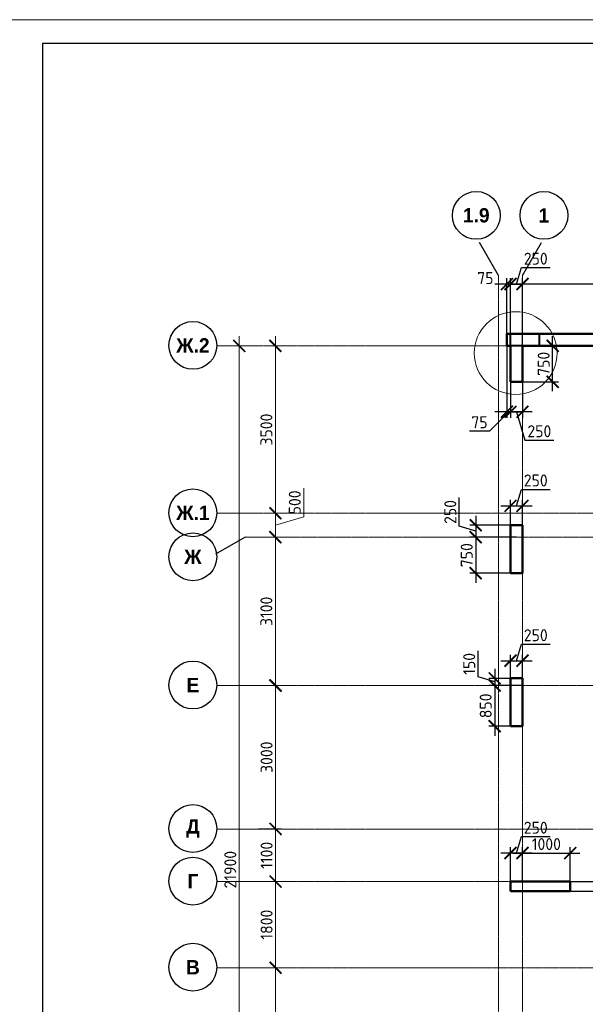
# Model space of a CAD drawing. Header units: millimetres. Extents: x 376598 to 1249954, y -318491 to -22134.
# Tile 28 of 256: x 440637 to 452466, y -129974 to -109390. Entities that reach past the tile are written whole.
import ezdxf

# ---------------------------------------------------------------- set-up
doc = ezdxf.new("R2010")
doc.units = ezdxf.units.MM
doc.linetypes.add('______5', pattern=[1100, 800, -100, 100, -100])
doc.linetypes.add('осевая', pattern=[50.8, 31.75, -6.35, 6.35, -6.35])
for name, color, linetype, lineweight in [('Конструкции 0.5', 5, 'Continuous', 50), ('Надписи', 200, 'Continuous', 18), ('Оси', 40, '______5', 18), ('РАЗМЕРЫ', 1, 'Continuous', 9), ('ТОНКИЕ', 7, 'Continuous', 9)]:
    doc.layers.add(name, color=color, linetype=linetype, lineweight=lineweight)
doc.layers.add('ТОЛСТЫЕ_ОСНОВНЫЕ', color=6, linetype='Continuous')
doc.styles.add('Century Gothic', font='GOTHIC.TTF')
doc.styles.add('GOST-2.304_Type-B', font='GOST_Common.ttf')
doc.dimstyles.new('СПДС', dxfattribs={"dimscale": 100, "dimtxt": 2.5, "dimasz": 2.5, "dimexe": 1.25, "dimexo": 0, "dimtad": 1, "dimdec": 0, "dimtxsty": 'GOST-2.304_Type-B', "dimblk": 'ARCHTICK', "dimcen": 2.5, "dimdle": 2, "dimadec": 0, "dimazin": 2, "dimtfac": 0.75, "dimtdec": 0, "dimtmove": 1, "dimatfit": 3, "dimfxl": 1, "dimtolj": 1, "dimarcsym": 1})

# ---------------------------------------------------------------- blocks, each defined once
blk = doc.blocks.new('NSY101')
at = {"color": 0, "linetype": 'ByBlock', "lineweight": -2}
blk.add_circle((0, 0), 50, dxfattribs=at)
blk = doc.blocks.new('_ArchTick')
at = {"color": 0, "linetype": 'ByBlock', "const_width": 0.15}
blk.add_lwpolyline([(-0.5, -0.5), (0.5, 0.5)], dxfattribs=at)
blk = doc.blocks.new('*D1392')
at = {"layer": 'DEFPOINTS', "color": 0, "lineweight": 0, "transparency": 16777216}
for p in [(468532, -106495), (468907, -106495), (468658, -128395)]:
    blk.add_point(p, dxfattribs=at)
at = {"layer": 'РАЗМЕРЫ', "color": 0, "lineweight": -2, "transparency": 16777216}
for p, q in [((468532, -128595), (468532, -106295)), ((468907, -106495), (468407, -106495)), ((468658, -128395), (468407, -128395))]:
    blk.add_line(p, q, dxfattribs=at)
at = {"layer": 'РАЗМЕРЫ', "color": 0, "lineweight": -2, "transparency": 16777216, "xscale": 250, "yscale": 250, "zscale": 250}
for p, rotation in [((468532, -106495), 90), ((468532, -128395), 270)]:
    blk.add_blockref('_ArchTick', p, dxfattribs=dict(at, rotation=rotation))
at = {"layer": 'РАЗМЕРЫ', "color": 0, "transparency": 16777216, "insert": (468345, -117445), "char_height": 250, "attachment_point": 5, "rotation": 90, "style": 'GOST-2.304_Type-B'}
blk.add_mtext('\\A1;21900', dxfattribs=at)
blk = doc.blocks.new('*D1396')
at = {"layer": 'DEFPOINTS', "color": 0, "lineweight": 0, "transparency": 16777216}
for p in [(468934, -119495), (469292, -119495), (468934, -121995)]:
    blk.add_point(p, dxfattribs=at)
at = {"layer": 'РАЗМЕРЫ', "color": 0, "lineweight": -2, "transparency": 16777216}
for p, q in [((469292, -122195), (469292, -119295)), ((468934, -119495), (469417, -119495)), ((468934, -121995), (469417, -121995))]:
    blk.add_line(p, q, dxfattribs=at)
at = {"layer": 'РАЗМЕРЫ', "color": 0, "lineweight": -2, "transparency": 16777216, "xscale": 250, "yscale": 250, "zscale": 250}
for p, rotation in [((469292, -119495), 90), ((469292, -121995), 270)]:
    blk.add_blockref('_ArchTick', p, dxfattribs=dict(at, rotation=rotation))
at = {"layer": 'РАЗМЕРЫ', "color": 0, "transparency": 16777216, "insert": (469104, -120745), "char_height": 250, "attachment_point": 5, "rotation": 90, "style": 'GOST-2.304_Type-B'}
blk.add_mtext('\\A1;2500', dxfattribs=at)
blk = doc.blocks.new('*D1397')
at = {"layer": 'DEFPOINTS', "color": 0, "lineweight": 0, "transparency": 16777216}
for p in [(468934, -117695), (469292, -117695), (468934, -119495)]:
    blk.add_point(p, dxfattribs=at)
at = {"layer": 'РАЗМЕРЫ', "color": 0, "lineweight": -2, "transparency": 16777216}
for p, q in [((469292, -119695), (469292, -117495)), ((468934, -117695), (469417, -117695)), ((468934, -119495), (469417, -119495))]:
    blk.add_line(p, q, dxfattribs=at)
at = {"layer": 'РАЗМЕРЫ', "color": 0, "lineweight": -2, "transparency": 16777216, "xscale": 250, "yscale": 250, "zscale": 250}
for p, rotation in [((469292, -117695), 90), ((469292, -119495), 270)]:
    blk.add_blockref('_ArchTick', p, dxfattribs=dict(at, rotation=rotation))
at = {"layer": 'РАЗМЕРЫ', "color": 0, "transparency": 16777216, "insert": (469104, -118595), "char_height": 250, "attachment_point": 5, "rotation": 90, "style": 'GOST-2.304_Type-B'}
blk.add_mtext('\\A1;1800', dxfattribs=at)
blk = doc.blocks.new('*D1398')
at = {"layer": 'DEFPOINTS', "color": 0, "lineweight": 0, "transparency": 16777216}
for p in [(468934, -116595), (469292, -116595), (468934, -117695)]:
    blk.add_point(p, dxfattribs=at)
at = {"layer": 'РАЗМЕРЫ', "color": 0, "lineweight": -2, "transparency": 16777216}
for p, q in [((469292, -117895), (469292, -116395)), ((468934, -116595), (469417, -116595)), ((468934, -117695), (469417, -117695))]:
    blk.add_line(p, q, dxfattribs=at)
at = {"layer": 'РАЗМЕРЫ', "color": 0, "lineweight": -2, "transparency": 16777216, "xscale": 250, "yscale": 250, "zscale": 250}
for p, rotation in [((469292, -116595), 90), ((469292, -117695), 270)]:
    blk.add_blockref('_ArchTick', p, dxfattribs=dict(at, rotation=rotation))
at = {"layer": 'РАЗМЕРЫ', "color": 0, "transparency": 16777216, "insert": (469104, -117145), "char_height": 250, "attachment_point": 5, "rotation": 90, "style": 'GOST-2.304_Type-B'}
blk.add_mtext('\\A1;1100', dxfattribs=at)
blk = doc.blocks.new('*D1399')
at = {"layer": 'DEFPOINTS', "color": 0, "lineweight": 0, "transparency": 16777216}
for p in [(468934, -113595), (469292, -113595), (468934, -116595)]:
    blk.add_point(p, dxfattribs=at)
at = {"layer": 'РАЗМЕРЫ', "color": 0, "lineweight": -2, "transparency": 16777216}
for p, q in [((469292, -116795), (469292, -113395)), ((468934, -113595), (469417, -113595)), ((468934, -116595), (469417, -116595))]:
    blk.add_line(p, q, dxfattribs=at)
at = {"layer": 'РАЗМЕРЫ', "color": 0, "lineweight": -2, "transparency": 16777216, "xscale": 250, "yscale": 250, "zscale": 250}
for p, rotation in [((469292, -113595), 90), ((469292, -116595), 270)]:
    blk.add_blockref('_ArchTick', p, dxfattribs=dict(at, rotation=rotation))
at = {"layer": 'РАЗМЕРЫ', "color": 0, "transparency": 16777216, "insert": (469104, -115095), "char_height": 250, "attachment_point": 5, "rotation": 90, "style": 'GOST-2.304_Type-B'}
blk.add_mtext('\\A1;3000', dxfattribs=at)
blk = doc.blocks.new('*D1400')
at = {"layer": 'DEFPOINTS', "color": 0, "lineweight": 0, "transparency": 16777216}
for p in [(469190, -110495), (469287, -110495), (468934, -113595)]:
    blk.add_point(p, dxfattribs=at)
at = {"layer": 'РАЗМЕРЫ', "color": 0, "lineweight": -2, "transparency": 16777216}
for p, q in [((469287, -113795), (469287, -110295)), ((469190, -110495), (469412, -110495)), ((468934, -113595), (469412, -113595))]:
    blk.add_line(p, q, dxfattribs=at)
at = {"layer": 'РАЗМЕРЫ', "color": 0, "lineweight": -2, "transparency": 16777216, "xscale": 250, "yscale": 250, "zscale": 250}
for p, rotation in [((469287, -110495), 90), ((469287, -113595), 270)]:
    blk.add_blockref('_ArchTick', p, dxfattribs=dict(at, rotation=rotation))
at = {"layer": 'РАЗМЕРЫ', "color": 0, "transparency": 16777216, "insert": (469099, -112045), "char_height": 250, "attachment_point": 5, "rotation": 90, "style": 'GOST-2.304_Type-B'}
blk.add_mtext('\\A1;3100', dxfattribs=at)
blk = doc.blocks.new('*D1401')
at = {"layer": 'DEFPOINTS', "color": 0, "lineweight": 0, "transparency": 16777216}
for p in [(469045, -109995), (469287, -109995), (469190, -110495)]:
    blk.add_point(p, dxfattribs=at)
at = {"layer": 'РАЗМЕРЫ', "color": 0, "lineweight": -2, "transparency": 16777216}
for p, q in [((469881, -110067), (469881, -109467)), ((469287, -110695), (469287, -109795)), ((469045, -109995), (469412, -109995)), ((469287, -110245), (469881, -110067)), ((469190, -110495), (469412, -110495))]:
    blk.add_line(p, q, dxfattribs=at)
at = {"layer": 'РАЗМЕРЫ', "color": 0, "lineweight": -2, "transparency": 16777216, "xscale": 250, "yscale": 250, "zscale": 250}
for p, rotation in [((469287, -109995), 90), ((469287, -110495), 270)]:
    blk.add_blockref('_ArchTick', p, dxfattribs=dict(at, rotation=rotation))
at = {"layer": 'РАЗМЕРЫ', "color": 0, "transparency": 16777216, "insert": (469693, -109767), "char_height": 250, "attachment_point": 5, "rotation": 90, "style": 'GOST-2.304_Type-B'}
blk.add_mtext('\\A1;500', dxfattribs=at)
blk = doc.blocks.new('*D1402')
at = {"layer": 'DEFPOINTS', "color": 0, "lineweight": 0, "transparency": 16777216}
for p in [(469176, -106495), (469287, -106495), (469045, -109995)]:
    blk.add_point(p, dxfattribs=at)
at = {"layer": 'РАЗМЕРЫ', "color": 0, "lineweight": -2, "transparency": 16777216}
for p, q in [((469287, -110195), (469287, -106295)), ((469176, -106495), (469412, -106495)), ((469045, -109995), (469412, -109995))]:
    blk.add_line(p, q, dxfattribs=at)
at = {"layer": 'РАЗМЕРЫ', "color": 0, "lineweight": -2, "transparency": 16777216, "xscale": 250, "yscale": 250, "zscale": 250}
for p, rotation in [((469287, -106495), 90), ((469287, -109995), 270)]:
    blk.add_blockref('_ArchTick', p, dxfattribs=dict(at, rotation=rotation))
at = {"layer": 'РАЗМЕРЫ', "color": 0, "transparency": 16777216, "insert": (469099, -108245), "char_height": 250, "attachment_point": 5, "rotation": 90, "style": 'GOST-2.304_Type-B'}
blk.add_mtext('\\A1;3500', dxfattribs=at)
blk = doc.blocks.new('*D267')
at = {"layer": 'DEFPOINTS', "color": 0, "lineweight": 0, "transparency": 16777216}
for p in [(451027, -119959), (450174, -120209), (451027, -120209)]:
    blk.add_point(p, dxfattribs=at)
at = {"layer": 'РАЗМЕРЫ', "color": 0, "lineweight": -2, "transparency": 16777216}
for p, q in [((449831, -119981), (449831, -119381)), ((450174, -119759), (450174, -120409)), ((450174, -120084), (449831, -119981)), ((451027, -119959), (450049, -119959)), ((451027, -120209), (450049, -120209))]:
    blk.add_line(p, q, dxfattribs=at)
at = {"layer": 'РАЗМЕРЫ', "color": 0, "lineweight": -2, "transparency": 16777216, "xscale": 250, "yscale": 250, "zscale": 250}
for p, rotation in [((450174, -119959), 90), ((450174, -120209), 270)]:
    blk.add_blockref('_ArchTick', p, dxfattribs=dict(at, rotation=rotation))
at = {"layer": 'РАЗМЕРЫ', "color": 0, "lineweight": 0, "transparency": 16777216, "insert": (449643, -119681), "char_height": 250, "attachment_point": 5, "rotation": 90, "style": 'GOST-2.304_Type-B'}
blk.add_mtext('\\A1;250', dxfattribs=at)
blk = doc.blocks.new('*D268')
at = {"layer": 'DEFPOINTS', "color": 0, "lineweight": 0, "transparency": 16777216}
for p in [(451027, -120209), (450174, -120959), (451027, -120959)]:
    blk.add_point(p, dxfattribs=at)
at = {"layer": 'РАЗМЕРЫ', "color": 0, "lineweight": -2, "transparency": 16777216}
for p, q in [((451027, -120209), (450049, -120209)), ((450174, -120009), (450174, -121159)), ((451027, -120959), (450049, -120959))]:
    blk.add_line(p, q, dxfattribs=at)
at = {"layer": 'РАЗМЕРЫ', "color": 0, "lineweight": -2, "transparency": 16777216, "xscale": 250, "yscale": 250, "zscale": 250}
for p, rotation in [((450174, -120209), 90), ((450174, -120959), 270)]:
    blk.add_blockref('_ArchTick', p, dxfattribs=dict(at, rotation=rotation))
at = {"layer": 'РАЗМЕРЫ', "color": 0, "lineweight": 0, "transparency": 16777216, "insert": (449987, -120584), "char_height": 250, "attachment_point": 5, "rotation": 90, "style": 'GOST-2.304_Type-B'}
blk.add_mtext('\\A1;750', dxfattribs=at)
blk = doc.blocks.new('*D269')
at = {"layer": 'DEFPOINTS', "color": 0, "lineweight": 0, "transparency": 16777216}
for p in [(451152, -119553), (450902, -120103), (451152, -120103)]:
    blk.add_point(p, dxfattribs=at)
at = {"layer": 'РАЗМЕРЫ', "color": 0, "lineweight": -2, "transparency": 16777216}
for p, q in [((451027, -119553), (451130, -119209)), ((451130, -119209), (451730, -119209)), ((450702, -119553), (451352, -119553)), ((450902, -120103), (450902, -119428)), ((451152, -120103), (451152, -119428))]:
    blk.add_line(p, q, dxfattribs=at)
at = {"layer": 'РАЗМЕРЫ', "color": 0, "lineweight": -2, "transparency": 16777216, "xscale": 250, "yscale": 250, "zscale": 250, "rotation": 180}
blk.add_blockref('_ArchTick', (450902, -119553), dxfattribs=at)
at = {"layer": 'РАЗМЕРЫ', "color": 0, "lineweight": -2, "transparency": 16777216, "xscale": 250, "yscale": 250, "zscale": 250}
blk.add_blockref('_ArchTick', (451152, -119553), dxfattribs=at)
at = {"layer": 'РАЗМЕРЫ', "color": 0, "lineweight": 0, "transparency": 16777216, "insert": (451430, -119022), "char_height": 250, "attachment_point": 5, "style": 'GOST-2.304_Type-B'}
blk.add_mtext('\\A1;250', dxfattribs=at)
blk = doc.blocks.new('*D270')
at = {"layer": 'DEFPOINTS', "color": 0, "lineweight": 0, "transparency": 16777216}
for p in [(451128, -123159), (450571, -123309), (451128, -123309)]:
    blk.add_point(p, dxfattribs=at)
at = {"layer": 'РАЗМЕРЫ', "color": 0, "lineweight": -2, "transparency": 16777216}
for p, q in [((450227, -123131), (450227, -122581)), ((450571, -122959), (450571, -123509)), ((450571, -123234), (450227, -123131)), ((451128, -123159), (450446, -123159)), ((451128, -123309), (450446, -123309))]:
    blk.add_line(p, q, dxfattribs=at)
at = {"layer": 'РАЗМЕРЫ', "color": 0, "lineweight": -2, "transparency": 16777216, "xscale": 250, "yscale": 250, "zscale": 250}
for p, rotation in [((450571, -123159), 90), ((450571, -123309), 270)]:
    blk.add_blockref('_ArchTick', p, dxfattribs=dict(at, rotation=rotation))
at = {"layer": 'РАЗМЕРЫ', "color": 0, "lineweight": 0, "transparency": 16777216, "insert": (450039, -122856), "char_height": 250, "attachment_point": 5, "rotation": 90, "style": 'GOST-2.304_Type-B'}
blk.add_mtext('\\A1;150', dxfattribs=at)
blk = doc.blocks.new('*D271')
at = {"layer": 'DEFPOINTS', "color": 0, "lineweight": 0, "transparency": 16777216}
for p in [(451152, -122790), (450902, -123171), (451152, -123171)]:
    blk.add_point(p, dxfattribs=at)
at = {"layer": 'РАЗМЕРЫ', "color": 0, "lineweight": -2, "transparency": 16777216}
for p, q in [((451027, -122790), (451130, -122446)), ((451130, -122446), (451730, -122446)), ((450902, -123171), (450902, -122665)), ((451152, -123171), (451152, -122665)), ((450702, -122790), (451352, -122790))]:
    blk.add_line(p, q, dxfattribs=at)
at = {"layer": 'РАЗМЕРЫ', "color": 0, "lineweight": -2, "transparency": 16777216, "xscale": 250, "yscale": 250, "zscale": 250, "rotation": 180}
blk.add_blockref('_ArchTick', (450902, -122790), dxfattribs=at)
at = {"layer": 'РАЗМЕРЫ', "color": 0, "lineweight": -2, "transparency": 16777216, "xscale": 250, "yscale": 250, "zscale": 250}
blk.add_blockref('_ArchTick', (451152, -122790), dxfattribs=at)
at = {"layer": 'РАЗМЕРЫ', "color": 0, "lineweight": 0, "transparency": 16777216, "insert": (451430, -122258), "char_height": 250, "attachment_point": 5, "style": 'GOST-2.304_Type-B'}
blk.add_mtext('\\A1;250', dxfattribs=at)
blk = doc.blocks.new('*D272')
at = {"layer": 'DEFPOINTS', "color": 0, "lineweight": 0, "transparency": 16777216}
for p in [(451048, -123309), (450571, -124159), (451048, -124159)]:
    blk.add_point(p, dxfattribs=at)
at = {"layer": 'РАЗМЕРЫ', "color": 0, "lineweight": -2, "transparency": 16777216}
for p, q in [((450571, -123109), (450571, -124359)), ((451048, -123309), (450446, -123309)), ((451048, -124159), (450446, -124159))]:
    blk.add_line(p, q, dxfattribs=at)
at = {"layer": 'РАЗМЕРЫ', "color": 0, "lineweight": -2, "transparency": 16777216, "xscale": 250, "yscale": 250, "zscale": 250}
for p, rotation in [((450571, -123309), 90), ((450571, -124159), 270)]:
    blk.add_blockref('_ArchTick', p, dxfattribs=dict(at, rotation=rotation))
at = {"layer": 'РАЗМЕРЫ', "color": 0, "lineweight": 0, "transparency": 16777216, "insert": (450383, -123734), "char_height": 250, "attachment_point": 5, "rotation": 90, "style": 'GOST-2.304_Type-B'}
blk.add_mtext('\\A1;850', dxfattribs=at)
blk = doc.blocks.new('*D273')
at = {"layer": 'DEFPOINTS', "color": 0, "lineweight": 0, "transparency": 16777216}
for p in [(450902, -126812), (450902, -127409), (451152, -127409)]:
    blk.add_point(p, dxfattribs=at)
at = {"layer": 'РАЗМЕРЫ', "color": 0, "lineweight": -2, "transparency": 16777216}
for p, q in [((451027, -126812), (451130, -126468)), ((451130, -126468), (451730, -126468)), ((450902, -127409), (450902, -126687)), ((451152, -127409), (451152, -126687)), ((451352, -126812), (450702, -126812))]:
    blk.add_line(p, q, dxfattribs=at)
at = {"layer": 'РАЗМЕРЫ', "color": 0, "lineweight": -2, "transparency": 16777216, "xscale": 250, "yscale": 250, "zscale": 250, "rotation": 180}
blk.add_blockref('_ArchTick', (450902, -126812), dxfattribs=at)
at = {"layer": 'РАЗМЕРЫ', "color": 0, "lineweight": -2, "transparency": 16777216, "xscale": 250, "yscale": 250, "zscale": 250}
blk.add_blockref('_ArchTick', (451152, -126812), dxfattribs=at)
at = {"layer": 'РАЗМЕРЫ', "color": 0, "lineweight": 0, "transparency": 16777216, "insert": (451430, -126281), "char_height": 250, "attachment_point": 5, "style": 'GOST-2.304_Type-B'}
blk.add_mtext('\\A1;250', dxfattribs=at)
blk = doc.blocks.new('*D274')
at = {"layer": 'DEFPOINTS', "color": 0, "lineweight": 0, "transparency": 16777216}
for p in [(452152, -126812), (451152, -127208), (452152, -127409)]:
    blk.add_point(p, dxfattribs=at)
at = {"layer": 'РАЗМЕРЫ', "color": 0, "lineweight": -2, "transparency": 16777216}
for p, q in [((451152, -127208), (451152, -126687)), ((452152, -127409), (452152, -126687)), ((450952, -126812), (452352, -126812))]:
    blk.add_line(p, q, dxfattribs=at)
at = {"layer": 'РАЗМЕРЫ', "color": 0, "lineweight": -2, "transparency": 16777216, "xscale": 250, "yscale": 250, "zscale": 250, "rotation": 180}
blk.add_blockref('_ArchTick', (451152, -126812), dxfattribs=at)
at = {"layer": 'РАЗМЕРЫ', "color": 0, "lineweight": -2, "transparency": 16777216, "xscale": 250, "yscale": 250, "zscale": 250}
blk.add_blockref('_ArchTick', (452152, -126812), dxfattribs=at)
at = {"layer": 'РАЗМЕРЫ', "color": 0, "lineweight": 0, "transparency": 16777216, "insert": (451652, -126624), "char_height": 250, "attachment_point": 5, "style": 'GOST-2.304_Type-B'}
blk.add_mtext('\\A1;1000', dxfattribs=at)
blk = doc.blocks.new('*D275')
at = {"layer": 'DEFPOINTS', "color": 0, "lineweight": 0, "transparency": 16777216}
for p in [(451994, -127409), (451994, -127609), (452816, -127609)]:
    blk.add_point(p, dxfattribs=at)
at = {"layer": 'РАЗМЕРЫ', "color": 0, "lineweight": -2, "transparency": 16777216}
for p, q in [((453410, -127331), (453410, -126731)), ((452816, -127209), (452816, -127809)), ((451994, -127409), (452941, -127409)), ((452816, -127509), (453410, -127331)), ((451994, -127609), (452941, -127609))]:
    blk.add_line(p, q, dxfattribs=at)
at = {"layer": 'РАЗМЕРЫ', "color": 0, "lineweight": -2, "transparency": 16777216, "xscale": 250, "yscale": 250, "zscale": 250}
for p, rotation in [((452816, -127409), 90), ((452816, -127609), 270)]:
    blk.add_blockref('_ArchTick', p, dxfattribs=dict(at, rotation=rotation))
at = {"layer": 'РАЗМЕРЫ', "color": 0, "lineweight": 0, "transparency": 16777216, "insert": (453222, -127031), "char_height": 250, "attachment_point": 5, "rotation": 90, "style": 'GOST-2.304_Type-B'}
blk.add_mtext('\\A1;200', dxfattribs=at)
blk = doc.blocks.new('*D318')
at = {"layer": 'DEFPOINTS', "color": 0, "lineweight": 0, "transparency": 16777216}
for p in [(451237, -116209), (451783, -116209), (451152, -116959)]:
    blk.add_point(p, dxfattribs=at)
at = {"layer": 'РАЗМЕРЫ', "color": 0, "lineweight": -2, "transparency": 16777216}
for p, q in [((451783, -117159), (451783, -116009)), ((451237, -116209), (451908, -116209)), ((451152, -116959), (451908, -116959))]:
    blk.add_line(p, q, dxfattribs=at)
at = {"layer": 'РАЗМЕРЫ', "color": 0, "lineweight": -2, "transparency": 16777216, "xscale": 250, "yscale": 250, "zscale": 250}
for p, rotation in [((451783, -116209), 90), ((451783, -116959), 270)]:
    blk.add_blockref('_ArchTick', p, dxfattribs=dict(at, rotation=rotation))
at = {"layer": 'РАЗМЕРЫ', "color": 0, "lineweight": 0, "transparency": 16777216, "insert": (451596, -116584), "char_height": 250, "attachment_point": 5, "rotation": 90, "style": 'GOST-2.304_Type-B'}
blk.add_mtext('\\A1;750', dxfattribs=at)
blk = doc.blocks.new('*D319')
at = {"layer": 'DEFPOINTS', "color": 0, "lineweight": 0, "transparency": 16777216}
for p in [(450902, -116959), (451152, -116959), (450902, -117587)]:
    blk.add_point(p, dxfattribs=at)
at = {"layer": 'РАЗМЕРЫ', "color": 0, "lineweight": -2, "transparency": 16777216}
for p, q in [((450902, -116959), (450902, -117712)), ((451152, -116959), (451152, -117712)), ((451352, -117587), (450702, -117587)), ((451027, -117587), (451205, -118181)), ((451205, -118181), (451805, -118181))]:
    blk.add_line(p, q, dxfattribs=at)
at = {"layer": 'РАЗМЕРЫ', "color": 0, "lineweight": -2, "transparency": 16777216, "xscale": 250, "yscale": 250, "zscale": 250, "rotation": 180}
blk.add_blockref('_ArchTick', (450902, -117587), dxfattribs=at)
at = {"layer": 'РАЗМЕРЫ', "color": 0, "lineweight": -2, "transparency": 16777216, "xscale": 250, "yscale": 250, "zscale": 250}
blk.add_blockref('_ArchTick', (451152, -117587), dxfattribs=at)
at = {"layer": 'РАЗМЕРЫ', "color": 0, "lineweight": 0, "transparency": 16777216, "insert": (451505, -117994), "char_height": 250, "attachment_point": 5, "style": 'GOST-2.304_Type-B'}
blk.add_mtext('\\A1;250', dxfattribs=at)
blk = doc.blocks.new('*D320')
at = {"layer": 'DEFPOINTS', "color": 0, "lineweight": 0, "transparency": 16777216}
for p in [(450827, -116209), (450902, -116334), (450827, -117587)]:
    blk.add_point(p, dxfattribs=at)
at = {"layer": 'РАЗМЕРЫ', "color": 0, "lineweight": -2, "transparency": 16777216}
for p, q in [((450827, -116209), (450827, -117712)), ((450902, -116334), (450902, -117712)), ((450864, -117587), (450465, -117994)), ((450827, -117587), (450577, -117587)), ((450902, -117587), (450827, -117587)), ((450902, -117587), (450827, -117587)), ((450902, -117587), (451152, -117587)), ((450465, -117994), (450041, -117994))]:
    blk.add_line(p, q, dxfattribs=at)
at = {"layer": 'РАЗМЕРЫ', "color": 0, "lineweight": -2, "transparency": 16777216, "xscale": 250, "yscale": 250, "zscale": 250}
blk.add_blockref('_ArchTick', (450827, -117587), dxfattribs=at)
at = {"layer": 'РАЗМЕРЫ', "color": 0, "lineweight": -2, "transparency": 16777216, "xscale": 250, "yscale": 250, "zscale": 250, "rotation": 180}
blk.add_blockref('_ArchTick', (450902, -117587), dxfattribs=at)
at = {"layer": 'РАЗМЕРЫ', "color": 0, "lineweight": 0, "transparency": 16777216, "insert": (450253, -117806), "char_height": 250, "attachment_point": 5, "style": 'GOST-2.304_Type-B'}
blk.add_mtext('\\A1;75', dxfattribs=at)
blk = doc.blocks.new('*D382')
at = {"layer": 'DEFPOINTS', "color": 0, "lineweight": 0, "transparency": 16777216}
for p in [(451152, -114917), (456732, -116087), (451152, -116209)]:
    blk.add_point(p, dxfattribs=at)
at = {"layer": 'РАЗМЕРЫ', "color": 0, "lineweight": -2, "transparency": 16777216}
for p, q in [((451152, -116209), (451152, -114792)), ((456732, -116087), (456732, -114792)), ((456932, -114917), (450952, -114917))]:
    blk.add_line(p, q, dxfattribs=at)
at = {"layer": 'РАЗМЕРЫ', "color": 0, "lineweight": -2, "transparency": 16777216, "xscale": 250, "yscale": 250, "zscale": 250, "rotation": 180}
blk.add_blockref('_ArchTick', (451152, -114917), dxfattribs=at)
at = {"layer": 'РАЗМЕРЫ', "color": 0, "lineweight": -2, "transparency": 16777216, "xscale": 250, "yscale": 250, "zscale": 250}
blk.add_blockref('_ArchTick', (456732, -114917), dxfattribs=at)
at = {"layer": 'РАЗМЕРЫ', "color": 0, "lineweight": 0, "transparency": 16777216, "insert": (453942, -114729), "char_height": 250, "attachment_point": 5, "style": 'GOST-2.304_Type-B'}
blk.add_mtext('\\A1;5580', dxfattribs=at)
blk = doc.blocks.new('*D383')
at = {"layer": 'DEFPOINTS', "color": 0, "lineweight": 0, "transparency": 16777216}
for p in [(450902, -114917), (450902, -116209), (451152, -116209)]:
    blk.add_point(p, dxfattribs=at)
at = {"layer": 'РАЗМЕРЫ', "color": 0, "lineweight": -2, "transparency": 16777216}
for p, q in [((451027, -114917), (451130, -114573)), ((451130, -114573), (451730, -114573)), ((450902, -116209), (450902, -114792)), ((451152, -116209), (451152, -114792)), ((451352, -114917), (450702, -114917))]:
    blk.add_line(p, q, dxfattribs=at)
at = {"layer": 'РАЗМЕРЫ', "color": 0, "lineweight": -2, "transparency": 16777216, "xscale": 250, "yscale": 250, "zscale": 250, "rotation": 180}
blk.add_blockref('_ArchTick', (450902, -114917), dxfattribs=at)
at = {"layer": 'РАЗМЕРЫ', "color": 0, "lineweight": -2, "transparency": 16777216, "xscale": 250, "yscale": 250, "zscale": 250}
blk.add_blockref('_ArchTick', (451152, -114917), dxfattribs=at)
at = {"layer": 'РАЗМЕРЫ', "color": 0, "lineweight": 0, "transparency": 16777216, "insert": (451430, -114386), "char_height": 250, "attachment_point": 5, "style": 'GOST-2.304_Type-B'}
blk.add_mtext('\\A1;250', dxfattribs=at)
blk = doc.blocks.new('*D384')
at = {"layer": 'DEFPOINTS', "color": 0, "lineweight": 0, "transparency": 16777216}
for p in [(450827, -114917), (450827, -115959), (450902, -116209)]:
    blk.add_point(p, dxfattribs=at)
at = {"layer": 'РАЗМЕРЫ', "color": 0, "lineweight": -2, "transparency": 16777216}
for p, q in [((450827, -115959), (450827, -114792)), ((450902, -116209), (450902, -114792)), ((450827, -114917), (450577, -114917)), ((450902, -114917), (450827, -114917)), ((450902, -114917), (451152, -114917))]:
    blk.add_line(p, q, dxfattribs=at)
at = {"layer": 'РАЗМЕРЫ', "color": 0, "lineweight": -2, "transparency": 16777216, "xscale": 250, "yscale": 250, "zscale": 250}
blk.add_blockref('_ArchTick', (450827, -114917), dxfattribs=at)
at = {"layer": 'РАЗМЕРЫ', "color": 0, "lineweight": -2, "transparency": 16777216, "xscale": 250, "yscale": 250, "zscale": 250, "rotation": 180}
blk.add_blockref('_ArchTick', (450902, -114917), dxfattribs=at)
at = {"layer": 'РАЗМЕРЫ', "color": 0, "lineweight": 0, "transparency": 16777216, "insert": (450377, -114791), "char_height": 250, "attachment_point": 5, "style": 'GOST-2.304_Type-B'}
blk.add_mtext('\\A1;75', dxfattribs=at)
blk = doc.blocks.new('*U58')
at = {"layer": 'ТОЛСТЫЕ_ОСНОВНЫЕ', "color": 6}
blk.add_lwpolyline([(20, 5), (1256, 5), (1256, 589), (20, 589)], close=True, dxfattribs=at)
at = {"layer": 'ТОНКИЕ'}
blk.add_lwpolyline([(0, 0), (1261, 0), (1261, 594), (0, 594)], close=True, dxfattribs=at)
blk = doc.blocks.new('оси 2.2-2.3')
at = {"layer": 'Оси', "color": 16, "linetype": '______5', "lineweight": 25, "transparency": 33554687}
for p, q in [((473954.9, -105027.5), (473518.8, -104272.1)), ((474454.9, -105027.5), (474891.1, -104272.1)), ((468653.8, -110495.4), (468038.2, -110850.8))]:
    blk.add_line(p, q, dxfattribs=at)
at = {"layer": 'Оси', "color": 16, "linetype": 'осевая', "lineweight": 0, "transparency": 33554687}
for p, q in [((473954.9, -105027.5), (473954.9, -134138.1)), ((474454.9, -105027.5), (474454.9, -134138.1)), ((468076.3, -106495.4), (524372.9, -106495.4)), ((468076.3, -109995.4), (524372.9, -109995.4)), ((468653.8, -110495.4), (523696.4, -110495.4)), ((468076.3, -113595.4), (524372.9, -113595.4)), ((468076.3, -116595.4), (524372.9, -116595.4)), ((468076.3, -117695.4), (524372.9, -117695.4)), ((468076.3, -119495.4), (524372.9, -119495.4))]:
    blk.add_line(p, q, dxfattribs=at)
at = {"layer": 'Оси', "color": 16, "linetype": 'Continuous', "lineweight": 25, "transparency": 33554687, "xscale": 9.999999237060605, "yscale": 9.999999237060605, "zscale": 9.999999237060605}
for p in [(473488.8, -103767.9), (474904.4, -103767.9), (467562.7, -106485.2), (467562.7, -109985.2), (467562.7, -110905.2), (467562.7, -113585.2), (467562.7, -116585.2), (467562.7, -117685.2), (467562.7, -119485.2)]:
    blk.add_blockref('NSY101', p, dxfattribs=at)
at = {"layer": 'Оси', "color": 16, "linetype": 'Continuous', "lineweight": 25, "transparency": 33554687, "char_height": 300, "attachment_point": 5, "style": 'Century Gothic'}
for s, insert, width in [('\\A1;{\\fCentury Gothic|i0|b1;\\H300.000000;\\W1.000000;\\C16;1.9}\\P', (473488.8, -103767.9), 735), ('\\A1;{\\fCentury Gothic|i0|b1;\\H300.000000;\\W1.000000;\\C16;1}\\P', (474904.4, -103767.9), 385), ('\\A1;{\\fCentury Gothic|i0|b1;\\H300.000000;\\W1.000000;\\C16;Ж.2}\\P', (467562.7, -106485.2), 890), ('\\A1;{\\fCentury Gothic|i0|b1;\\H300.000000;\\W1.000000;\\C16;Ж.1}\\P', (467562.7, -109985.2), 890), ('\\A1;{\\fCentury Gothic|i0|b1;\\H300.000000;\\W1.000000;\\C16;Ж}\\P', (467562.7, -110905.2), 540), ('\\A1;{\\fCentury Gothic|i0|b1;\\H300.000000;\\W1.000000;\\C16;Е}\\P', (467562.7, -113585.2), 365), ('\\A1;{\\fCentury Gothic|i0|b1;\\H300.000000;\\W1.000000;\\C16;Д}\\P', (467562.7, -116585.2), 470), ('\\A1;{\\fCentury Gothic|i0|b1;\\H300.000000;\\W1.000000;\\C16;Г}\\P', (467562.7, -117685.2), 345), ('\\A1;{\\fCentury Gothic|i0|b1;\\H300.000000;\\W1.000000;\\C16;В}\\P', (467562.7, -119485.2), 390)]:
    blk.add_mtext(s, dxfattribs=dict(at, insert=insert, width=width))
at = {"layer": 'РАЗМЕРЫ', "color": 1}
for base, p1, p2, picture, middle in [((468532.1, -106495.4), (468657.9, -128395.4), (468907, -106495.4), '*D1392', (468344.6, -117445.4)), ((469287, -106495.4), (469045.2, -109995.4), (469175.6, -106495.4), '*D1402', (469099.5, -108245.4)), ((469287, -109995.4), (469190, -110495.4), (469045.2, -109995.4), '*D1401', (469693.2, -110004.7)), ((469287, -110495.4), (468934.1, -113595.4), (469190, -110495.4), '*D1400', (469099.5, -112045.4)), ((469291.8, -113595.4), (468934.1, -116595.4), (468934.1, -113595.4), '*D1399', (469104.3, -115095.4)), ((469291.8, -116595.4), (468934.1, -117695.4), (468934.1, -116595.4), '*D1398', (469104.3, -117145.4)), ((469291.8, -117695.4), (468934.1, -119495.4), (468934.1, -117695.4), '*D1397', (469104.3, -118595.4)), ((469291.8, -119495.4), (468934.1, -121995.4), (468934.1, -119495.4), '*D1396', (469104.3, -120745.4))]:
    dim = blk.add_linear_dim(base=base, p1=p1, p2=p2, angle=90, dimstyle='СПДС', dxfattribs=at)
    dim.commit()
    dim.dimension.update_dxf_attribs({"geometry": picture, "text_midpoint": middle})

msp = doc.modelspace()

# ---------------------------------------------------------------- linework, layer by layer
at = {"layer": 'DEFPOINTS', "color": 240, "lineweight": 40, "true_color": 0xed1f24, "elevation": 3100}
msp.add_lwpolyline([(450901.8, -115958.7), (451501.8, -115958.7), (451501.8, -116208.7), (450901.8, -116208.7)], close=True, dxfattribs=at)
at = {"layer": 'Конструкции 0.5', "color": 3}
for p, q in [((497952, -115958.7, 3100), (450827, -115958.7, 3100)), ((450827, -116208.7, 3100), (450827, -115958.7, 3100)), ((450827, -116208.7, 3100), (450902, -116208.7, 3100)), ((450902, -116208.7, 3100), (450902, -116958.7, 3100)), ((451152, -116958.7, 3100), (451152, -116208.7, 3100)), ((451152, -116208.7, 3100), (477951.8, -116208.7, 3100)), ((450902, -116958.7, 3100), (451152, -116958.7, 3100))]:
    msp.add_line(p, q, dxfattribs=at)
at = {"layer": 'Конструкции 0.5'}
for p, q in [((451152, -119958.7, 3100), (450902, -119958.7, 3100)), ((450902, -119958.7, 3100), (450902, -120958.7, 3100)), ((451152, -120958.7, 3100), (451152, -119958.7, 3100)), ((450902, -120958.7, 3100), (451152, -120958.7, 3100)), ((451152, -123158.7, 3100), (450902, -123158.7, 3100)), ((450902, -123158.7, 3100), (450902, -124158.7, 3100)), ((451152, -124158.7, 3100), (451152, -123158.7, 3100)), ((450902, -124158.7, 3100), (451152, -124158.7, 3100)), ((452152, -127408.7, 3100), (450902, -127408.7, 3100)), ((450902, -127408.7, 3100), (450902, -127608.7, 3100)), ((452152, -127608.7, 3100), (452152, -127408.7, 3100)), ((450902, -127608.7, 3100), (452152, -127608.7, 3100))]:
    msp.add_line(p, q, dxfattribs=at)
at = {"layer": 'Надписи', "color": 0}
msp.add_circle((451010.5, -116359.7, 3100), 865.7, dxfattribs=at)

# ---------------------------------------------------------------- block references
at = {"xscale": 100, "yscale": 100, "zscale": 100}
msp.add_blockref('*U58', (439112.8, -168789.7, 3100), dxfattribs=at)
at = {"layer": 'РАЗМЕРЫ', "color": 1}
msp.add_blockref('оси 2.2-2.3', (-23302.9, -9713.4, 3100), dxfattribs=at)

# ---------------------------------------------------------------- dimensions: what is measured, and where the dimension line sits
at = {"layer": 'РАЗМЕРЫ', "color": 1, "lineweight": 0}
for base, p1, p2, picture, middle in [((450902, -114916.8, 3100), (451152, -116208.7, 3100), (450902, -116208.7, 3100), '*D383', (451192.6, -114385.6, 3100)), ((451152, -114916.8, 3100), (456732.3, -116086.5, 3100), (451152, -116208.7, 3100), '*D382', (453942.2, -114729.3, 3100)), ((450902, -117587.3, 3100), (451152, -116958.7, 3100), (450902, -116958.7, 3100), '*D319', (451267.6, -117993.6, 3100)), ((451152, -119553.1, 3100), (450902, -120103.2, 3100), (451152, -120103.2, 3100), '*D269', (451192.6, -119021.8, 3100)), ((451152, -122789.6, 3100), (450902, -123171, 3100), (451152, -123171, 3100), '*D271', (451192.6, -122258.3, 3100)), ((450902, -126811.8, 3100), (451152.1, -127408.7, 3100), (450902, -127408.7, 3100), '*D273', (451192.7, -126280.5, 3100)), ((452152, -126811.8, 3100), (451152.1, -127207.9, 3100), (452152, -127408.7, 3100), '*D274', (451652, -126624.3, 3100))]:
    dim = msp.add_linear_dim(base=base, p1=p1, p2=p2, dimstyle='СПДС', dxfattribs=at)
    dim.commit()
    dim.dimension.update_dxf_attribs({"geometry": picture, "text_midpoint": middle})
for base, p1, p2, picture, middle in [((450827, -114916.8, 3100), (450902, -116208.7, 3100), (450827, -115958.7, 3100), '*D384', (450376.7, -114978.4, 3100)), ((450827, -117587.3, 3100), (450902, -116333.7, 3100), (450827, -116208.7, 3100), '*D320', (450402.5, -117993.6, 3100))]:
    dim = msp.add_linear_dim(base=base, p1=p1, p2=p2, dimstyle='СПДС', dxfattribs=at)
    dim.commit()
    dim.dimension.update_dxf_attribs({"geometry": picture, "text_midpoint": middle, "dimtype": 160})
for base, p1, p2, picture, middle in [((451783.5, -116208.7, 3100), (451152, -116958.7, 3100), (451236.9, -116208.7, 3100), '*D318', (451596, -116583.7, 3100)), ((450174.4, -120208.7, 3100), (451027, -119958.7, 3100), (451027, -120208.7, 3100), '*D267', (449643.2, -119918.1, 3100)), ((450174.4, -120958.7, 3100), (451027, -120208.7, 3100), (451027, -120958.7, 3100), '*D268', (449986.9, -120583.7, 3100)), ((450570.7, -123308.7, 3100), (451128.4, -123158.7, 3100), (451128.4, -123308.7, 3100), '*D270', (450039.4, -123068.1, 3100)), ((450570.7, -124158.7, 3100), (451047.6, -123308.7, 3100), (451047.6, -124158.7, 3100), '*D272', (450383.2, -123733.7, 3100)), ((452816.1, -127608.7, 3100), (451994.2, -127408.7, 3100), (451994.2, -127608.7, 3100), '*D275', (453222.3, -127268.1, 3100))]:
    dim = msp.add_linear_dim(base=base, p1=p1, p2=p2, angle=90, dimstyle='СПДС', dxfattribs=at)
    dim.commit()
    dim.dimension.update_dxf_attribs({"geometry": picture, "text_midpoint": middle})

doc.saveas('drawing.dxf')
